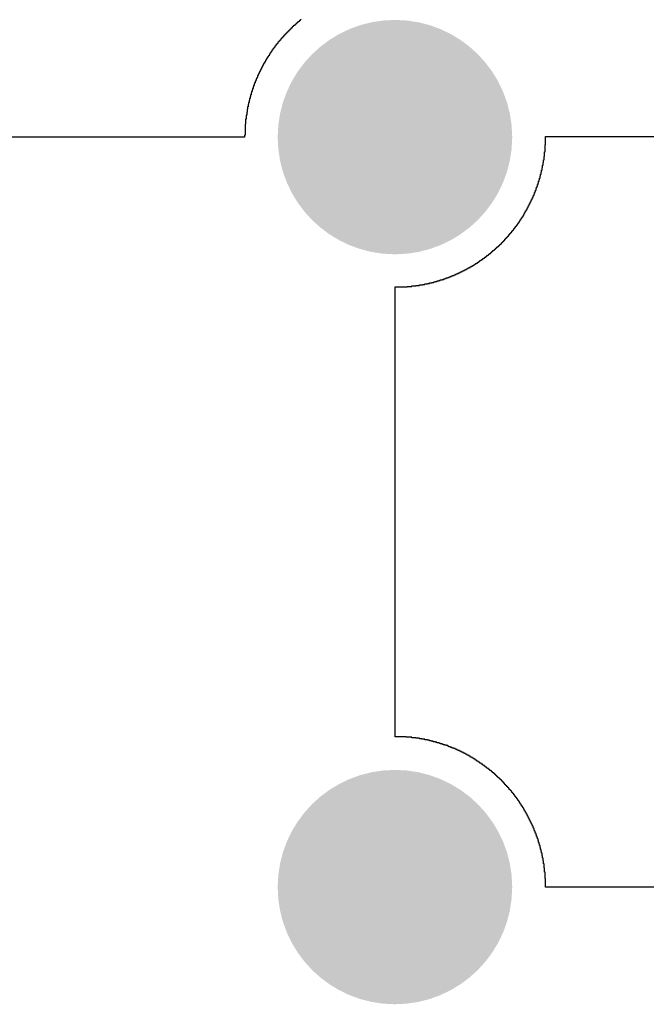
# Model space of a CAD drawing. Header units: inches. Extents: x 3 to 137, y 3 to 137.
# Tile 2 of 22: x 30 to 43, y 3 to 25. Entities that reach past the tile are written whole.
import ezdxf

# ---------------------------------------------------------------- set-up
doc = ezdxf.new("R2010")
doc.units = ezdxf.units.IN
doc.layers.add('Bottom Solder', color=6, linetype='Continuous')
doc.layers.add('Pad Holes', color=156, linetype='Continuous')

msp = doc.modelspace()

# ---------------------------------------------------------------- hatches: boundary and pattern name
at = {"layer": 'Bottom Solder'}
h = msp.add_hatch(color=6, dxfattribs=at)
edge = h.paths.add_edge_path()
edge.add_arc((38, 22), 2.5, 0, 360)
h = msp.add_hatch(color=6, dxfattribs=at)
edge = h.paths.add_edge_path()
edge.add_arc((38, 6), 2.5, 0, 360)
at = {"layer": 'Pad Holes'}
h = msp.add_hatch(color=7, dxfattribs=at)
edge = h.paths.add_edge_path()
edge.add_arc((38, 22), 1.75, 0, 360)
h = msp.add_hatch(color=7, dxfattribs=at)
edge = h.paths.add_edge_path()
edge.add_arc((38, 6), 1.75, 0, 360)

# ---------------------------------------------------------------- linework, layer by layer
at = {"layer": 'Bottom Solder'}
for p, q in [((35.844, 24.372), (35.833, 24.372)), ((35.833, 24.372), (35.833, 24.362)), ((35.865, 24.383), (35.844, 24.383)), ((35.844, 24.383), (35.844, 24.372)), ((35.876, 24.393), (35.865, 24.393)), ((35.865, 24.393), (35.865, 24.383)), ((35.886, 24.404), (35.876, 24.404)), ((35.876, 24.404), (35.876, 24.393)), ((35.897, 24.415), (35.886, 24.415)), ((35.886, 24.415), (35.886, 24.404)), ((35.907, 24.425), (35.897, 24.425)), ((35.897, 24.425), (35.897, 24.415)), ((35.918, 24.436), (35.907, 24.436)), ((35.907, 24.436), (35.907, 24.425)), ((35.929, 24.446), (35.918, 24.446)), ((35.918, 24.446), (35.918, 24.436)), ((35.95, 24.457), (35.929, 24.457)), ((35.929, 24.457), (35.929, 24.446)), ((35.96, 24.467), (35.95, 24.467)), ((35.95, 24.467), (35.95, 24.457)), ((35.971, 24.478), (35.96, 24.478)), ((35.96, 24.478), (35.96, 24.467)), ((35.982, 24.489), (35.971, 24.489)), ((35.971, 24.489), (35.971, 24.478)), ((35.992, 24.499), (35.982, 24.499)), ((35.982, 24.499), (35.982, 24.489)), ((35.992, 24.51), (35.992, 24.499)), ((35.632, 24.161), (35.622, 24.161)), ((35.622, 24.161), (35.622, 24.139)), ((35.643, 24.171), (35.632, 24.171)), ((35.632, 24.171), (35.632, 24.161)), ((35.653, 24.182), (35.643, 24.182)), ((35.643, 24.182), (35.643, 24.171)), ((35.664, 24.192), (35.653, 24.192)), ((35.653, 24.192), (35.653, 24.182)), ((35.675, 24.203), (35.664, 24.203)), ((35.664, 24.203), (35.664, 24.192)), ((35.685, 24.213), (35.675, 24.213)), ((35.675, 24.213), (35.675, 24.203)), ((35.696, 24.224), (35.685, 24.224)), ((35.685, 24.224), (35.685, 24.213)), ((35.706, 24.235), (35.696, 24.235)), ((35.696, 24.235), (35.696, 24.224)), ((35.717, 24.245), (35.706, 24.245)), ((35.706, 24.245), (35.706, 24.235)), ((35.728, 24.256), (35.717, 24.256)), ((35.717, 24.256), (35.717, 24.245)), ((35.738, 24.266), (35.728, 24.266)), ((35.728, 24.266), (35.728, 24.256)), ((35.749, 24.277), (35.738, 24.277)), ((35.738, 24.277), (35.738, 24.266)), ((35.759, 24.288), (35.749, 24.288)), ((35.749, 24.288), (35.749, 24.277)), ((35.77, 24.298), (35.759, 24.298)), ((35.759, 24.298), (35.759, 24.288)), ((35.78, 24.309), (35.77, 24.309)), ((35.77, 24.309), (35.77, 24.298)), ((35.791, 24.319), (35.78, 24.319)), ((35.78, 24.319), (35.78, 24.309)), ((35.802, 24.33), (35.791, 24.33)), ((35.791, 24.33), (35.791, 24.319)), ((35.812, 24.34), (35.802, 24.34)), ((35.802, 24.34), (35.802, 24.33)), ((35.823, 24.351), (35.812, 24.351)), ((35.812, 24.351), (35.812, 24.34)), ((35.833, 24.362), (35.823, 24.362)), ((35.823, 24.362), (35.823, 24.351)), ((35.463, 23.949), (35.452, 23.949)), ((35.452, 23.949), (35.452, 23.938)), ((35.474, 23.97), (35.463, 23.97)), ((35.463, 23.97), (35.463, 23.949)), ((35.484, 23.981), (35.474, 23.981)), ((35.474, 23.981), (35.474, 23.97)), ((35.495, 23.991), (35.484, 23.991)), ((35.484, 23.991), (35.484, 23.981)), ((35.505, 24.002), (35.495, 24.002)), ((35.495, 24.002), (35.495, 23.991)), ((35.516, 24.023), (35.505, 24.023)), ((35.505, 24.023), (35.505, 24.002)), ((35.526, 24.034), (35.516, 24.034)), ((35.516, 24.034), (35.516, 24.023)), ((35.537, 24.044), (35.526, 24.044)), ((35.526, 24.044), (35.526, 24.034)), ((35.548, 24.055), (35.537, 24.055)), ((35.537, 24.055), (35.537, 24.044)), ((35.558, 24.065), (35.548, 24.065)), ((35.548, 24.065), (35.548, 24.055)), ((35.569, 24.086), (35.558, 24.086)), ((35.558, 24.086), (35.558, 24.065)), ((35.579, 24.097), (35.569, 24.097)), ((35.569, 24.097), (35.569, 24.086)), ((35.59, 24.108), (35.579, 24.108)), ((35.579, 24.108), (35.579, 24.097)), ((35.601, 24.118), (35.59, 24.118)), ((35.59, 24.118), (35.59, 24.108)), ((35.611, 24.129), (35.601, 24.129)), ((35.601, 24.129), (35.601, 24.118)), ((35.622, 24.139), (35.611, 24.139)), ((35.611, 24.139), (35.611, 24.129)), ((35.315, 23.737), (35.304, 23.737)), ((35.304, 23.737), (35.304, 23.727)), ((35.325, 23.758), (35.315, 23.758)), ((35.315, 23.758), (35.315, 23.737)), ((35.336, 23.769), (35.325, 23.769)), ((35.325, 23.769), (35.325, 23.758)), ((35.347, 23.79), (35.336, 23.79)), ((35.336, 23.79), (35.336, 23.769)), ((35.357, 23.801), (35.347, 23.801)), ((35.347, 23.801), (35.347, 23.79)), ((35.368, 23.822), (35.357, 23.822)), ((35.357, 23.822), (35.357, 23.801)), ((35.378, 23.832), (35.368, 23.832)), ((35.368, 23.832), (35.368, 23.822)), ((35.389, 23.854), (35.378, 23.854)), ((35.378, 23.854), (35.378, 23.832)), ((35.4, 23.864), (35.389, 23.864)), ((35.389, 23.864), (35.389, 23.854)), ((35.41, 23.885), (35.4, 23.885)), ((35.4, 23.885), (35.4, 23.864)), ((35.421, 23.896), (35.41, 23.896)), ((35.41, 23.896), (35.41, 23.885)), ((35.431, 23.907), (35.421, 23.907)), ((35.421, 23.907), (35.421, 23.896)), ((35.442, 23.928), (35.431, 23.928)), ((35.431, 23.928), (35.431, 23.907)), ((35.452, 23.938), (35.442, 23.938)), ((35.442, 23.938), (35.442, 23.928)), ((35.198, 23.547), (35.188, 23.547)), ((35.188, 23.547), (35.188, 23.526)), ((35.209, 23.568), (35.198, 23.568)), ((35.198, 23.568), (35.198, 23.547)), ((35.22, 23.579), (35.209, 23.579)), ((35.209, 23.579), (35.209, 23.568)), ((35.23, 23.6), (35.22, 23.6)), ((35.22, 23.6), (35.22, 23.579)), ((35.241, 23.621), (35.23, 23.621)), ((35.23, 23.621), (35.23, 23.6)), ((35.251, 23.642), (35.241, 23.642)), ((35.241, 23.642), (35.241, 23.621)), ((35.262, 23.653), (35.251, 23.653)), ((35.251, 23.653), (35.251, 23.642)), ((35.273, 23.674), (35.262, 23.674)), ((35.262, 23.674), (35.262, 23.653)), ((35.283, 23.695), (35.273, 23.695)), ((35.273, 23.695), (35.273, 23.674)), ((35.294, 23.705), (35.283, 23.705)), ((35.283, 23.705), (35.283, 23.695)), ((35.304, 23.727), (35.294, 23.727)), ((35.294, 23.727), (35.294, 23.705)), ((35.093, 23.335), (35.082, 23.335)), ((35.082, 23.335), (35.082, 23.314)), ((35.103, 23.356), (35.093, 23.356)), ((35.093, 23.356), (35.093, 23.335)), ((35.114, 23.377), (35.103, 23.377)), ((35.103, 23.377), (35.103, 23.356)), ((35.124, 23.399), (35.114, 23.399)), ((35.114, 23.399), (35.114, 23.377)), ((35.135, 23.42), (35.124, 23.42)), ((35.124, 23.42), (35.124, 23.399)), ((35.146, 23.441), (35.135, 23.441)), ((35.135, 23.441), (35.135, 23.42)), ((35.156, 23.462), (35.146, 23.462)), ((35.146, 23.462), (35.146, 23.441)), ((35.167, 23.483), (35.156, 23.483)), ((35.156, 23.483), (35.156, 23.462)), ((35.177, 23.504), (35.167, 23.504)), ((35.167, 23.504), (35.167, 23.483)), ((35.188, 23.526), (35.177, 23.526)), ((35.177, 23.526), (35.177, 23.504)), ((35.008, 23.134), (34.997, 23.134)), ((34.997, 23.134), (34.997, 23.102)), ((35.019, 23.155), (35.008, 23.155)), ((35.008, 23.155), (35.008, 23.134)), ((35.029, 23.187), (35.019, 23.187)), ((35.019, 23.187), (35.019, 23.155)), ((35.04, 23.208), (35.029, 23.208)), ((35.029, 23.208), (35.029, 23.187)), ((35.05, 23.24), (35.04, 23.24)), ((35.04, 23.24), (35.04, 23.208)), ((35.061, 23.261), (35.05, 23.261)), ((35.05, 23.261), (35.05, 23.24)), ((35.071, 23.282), (35.061, 23.282)), ((35.061, 23.282), (35.061, 23.261)), ((35.082, 23.314), (35.071, 23.314)), ((35.071, 23.314), (35.071, 23.282)), ((34.934, 22.901), (34.923, 22.901)), ((34.923, 22.901), (34.923, 22.869)), ((34.944, 22.944), (34.934, 22.944)), ((34.934, 22.944), (34.934, 22.901)), ((34.955, 22.975), (34.944, 22.975)), ((34.944, 22.975), (34.944, 22.944)), ((34.966, 23.007), (34.955, 23.007)), ((34.955, 23.007), (34.955, 22.975)), ((34.976, 23.039), (34.966, 23.039)), ((34.966, 23.039), (34.966, 23.007)), ((34.987, 23.071), (34.976, 23.071)), ((34.976, 23.071), (34.976, 23.039)), ((34.997, 23.102), (34.987, 23.102)), ((34.987, 23.102), (34.987, 23.071)), ((34.881, 22.7), (34.87, 22.7)), ((34.87, 22.7), (34.87, 22.647)), ((34.892, 22.742), (34.881, 22.742)), ((34.881, 22.742), (34.881, 22.7)), ((34.902, 22.785), (34.892, 22.785)), ((34.892, 22.785), (34.892, 22.742)), ((34.913, 22.827), (34.902, 22.827)), ((34.902, 22.827), (34.902, 22.785)), ((34.923, 22.869), (34.913, 22.869)), ((34.913, 22.869), (34.913, 22.827)), ((34.849, 22.531), (34.839, 22.531)), ((34.839, 22.531), (34.839, 22.467)), ((34.86, 22.594), (34.849, 22.594)), ((34.849, 22.594), (34.849, 22.531)), ((34.87, 22.647), (34.86, 22.647)), ((34.86, 22.647), (34.86, 22.594)), ((34.817, 22.277), (34.807, 22.277)), ((34.807, 22.277), (34.807, 22.044)), ((34.828, 22.383), (34.817, 22.383)), ((34.817, 22.383), (34.817, 22.277)), ((34.839, 22.467), (34.828, 22.467)), ((34.828, 22.467), (34.828, 22.383)), ((34.796, 22.002), (25.208, 22.002)), ((34.807, 22.044), (34.796, 22.044)), ((34.796, 22.044), (34.796, 22.002)), ((41.209, 21.832), (41.209, 22.012)), ((41.209, 22.012), (43.083, 22.012)), ((43.083, 22.012), (43.093, 22.012)), ((43.093, 22.012), (50.797, 22.012)), ((41.188, 21.589), (41.188, 21.684)), ((41.188, 21.684), (41.199, 21.684)), ((41.199, 21.684), (41.199, 21.832)), ((41.199, 21.832), (41.209, 21.832)), ((41.157, 21.398), (41.157, 21.451)), ((41.157, 21.451), (41.167, 21.451)), ((41.167, 21.451), (41.167, 21.515)), ((41.167, 21.515), (41.178, 21.515)), ((41.178, 21.515), (41.178, 21.589)), ((41.178, 21.589), (41.188, 21.589)), ((41.114, 21.208), (41.114, 21.25)), ((41.114, 21.25), (41.125, 21.25)), ((41.125, 21.25), (41.125, 21.293)), ((41.125, 21.293), (41.135, 21.293)), ((41.135, 21.293), (41.135, 21.346)), ((41.135, 21.346), (41.146, 21.346)), ((41.146, 21.346), (41.146, 21.398)), ((41.146, 21.398), (41.157, 21.398)), ((41.051, 20.986), (41.051, 21.017)), ((41.051, 21.017), (41.061, 21.017)), ((41.061, 21.017), (41.061, 21.06)), ((41.061, 21.06), (41.072, 21.06)), ((41.072, 21.06), (41.072, 21.092)), ((41.072, 21.092), (41.082, 21.092)), ((41.082, 21.092), (41.082, 21.123)), ((41.082, 21.123), (41.093, 21.123)), ((41.093, 21.123), (41.093, 21.166)), ((41.093, 21.166), (41.104, 21.166)), ((41.104, 21.166), (41.104, 21.208)), ((41.104, 21.208), (41.114, 21.208)), ((40.977, 20.785), (40.977, 20.816)), ((40.977, 20.816), (40.987, 20.816)), ((40.987, 20.816), (40.987, 20.838)), ((40.987, 20.838), (40.998, 20.838)), ((40.998, 20.838), (40.998, 20.869)), ((40.998, 20.869), (41.008, 20.869)), ((41.008, 20.869), (41.008, 20.901)), ((41.008, 20.901), (41.019, 20.901)), ((41.019, 20.901), (41.019, 20.933)), ((41.019, 20.933), (41.03, 20.933)), ((41.03, 20.933), (41.03, 20.954)), ((41.03, 20.954), (41.04, 20.954)), ((41.04, 20.954), (41.04, 20.986)), ((41.04, 20.986), (41.051, 20.986)), ((40.881, 20.584), (40.881, 20.605)), ((40.881, 20.605), (40.892, 20.605)), ((40.892, 20.605), (40.892, 20.626)), ((40.892, 20.626), (40.903, 20.626)), ((40.903, 20.626), (40.903, 20.647)), ((40.903, 20.647), (40.913, 20.647)), ((40.913, 20.647), (40.913, 20.668)), ((40.913, 20.668), (40.924, 20.668)), ((40.924, 20.668), (40.924, 20.689)), ((40.924, 20.689), (40.934, 20.689)), ((40.934, 20.689), (40.934, 20.711)), ((40.934, 20.711), (40.945, 20.711)), ((40.945, 20.711), (40.945, 20.742)), ((40.945, 20.742), (40.955, 20.742)), ((40.955, 20.742), (40.955, 20.763)), ((40.955, 20.763), (40.966, 20.763)), ((40.966, 20.763), (40.966, 20.785)), ((40.966, 20.785), (40.977, 20.785)), ((40.765, 20.361), (40.765, 20.382)), ((40.765, 20.382), (40.776, 20.382)), ((40.776, 20.382), (40.776, 20.404)), ((40.776, 20.404), (40.786, 20.404)), ((40.786, 20.404), (40.786, 20.425)), ((40.786, 20.425), (40.797, 20.425)), ((40.797, 20.425), (40.797, 20.435)), ((40.797, 20.435), (40.807, 20.435)), ((40.807, 20.435), (40.807, 20.457)), ((40.807, 20.457), (40.818, 20.457)), ((40.818, 20.457), (40.818, 20.478)), ((40.818, 20.478), (40.828, 20.478)), ((40.828, 20.478), (40.828, 20.499)), ((40.828, 20.499), (40.839, 20.499)), ((40.839, 20.499), (40.839, 20.52)), ((40.839, 20.52), (40.85, 20.52)), ((40.85, 20.52), (40.85, 20.541)), ((40.85, 20.541), (40.86, 20.541)), ((40.86, 20.541), (40.86, 20.562)), ((40.86, 20.562), (40.871, 20.562)), ((40.871, 20.562), (40.871, 20.584)), ((40.871, 20.584), (40.881, 20.584)), ((40.627, 20.15), (40.627, 20.171)), ((40.627, 20.171), (40.638, 20.171)), ((40.638, 20.171), (40.638, 20.181)), ((40.638, 20.181), (40.649, 20.181)), ((40.649, 20.181), (40.649, 20.203)), ((40.649, 20.203), (40.659, 20.203)), ((40.659, 20.203), (40.659, 20.213)), ((40.659, 20.213), (40.67, 20.213)), ((40.67, 20.213), (40.67, 20.234)), ((40.67, 20.234), (40.68, 20.234)), ((40.68, 20.234), (40.68, 20.245)), ((40.68, 20.245), (40.691, 20.245)), ((40.691, 20.245), (40.691, 20.266)), ((40.691, 20.266), (40.701, 20.266)), ((40.701, 20.266), (40.701, 20.277)), ((40.701, 20.277), (40.712, 20.277)), ((40.712, 20.277), (40.712, 20.298)), ((40.712, 20.298), (40.723, 20.298)), ((40.723, 20.298), (40.723, 20.308)), ((40.723, 20.308), (40.733, 20.308)), ((40.733, 20.308), (40.733, 20.33)), ((40.733, 20.33), (40.744, 20.33)), ((40.744, 20.33), (40.744, 20.351)), ((40.744, 20.351), (40.754, 20.351)), ((40.754, 20.351), (40.754, 20.361)), ((40.754, 20.361), (40.765, 20.361)), ((40.469, 19.949), (40.469, 19.959)), ((40.469, 19.959), (40.479, 19.959)), ((40.479, 19.959), (40.479, 19.97)), ((40.479, 19.97), (40.49, 19.97)), ((40.49, 19.97), (40.49, 19.991)), ((40.49, 19.991), (40.5, 19.991)), ((40.5, 19.991), (40.5, 20.002)), ((40.5, 20.002), (40.511, 20.002)), ((40.511, 20.002), (40.511, 20.012)), ((40.511, 20.012), (40.522, 20.012)), ((40.522, 20.012), (40.522, 20.023)), ((40.522, 20.023), (40.532, 20.023)), ((40.532, 20.023), (40.532, 20.044)), ((40.532, 20.044), (40.543, 20.044)), ((40.543, 20.044), (40.543, 20.054)), ((40.543, 20.054), (40.553, 20.054)), ((40.553, 20.054), (40.553, 20.065)), ((40.553, 20.065), (40.564, 20.065)), ((40.564, 20.065), (40.564, 20.086)), ((40.564, 20.086), (40.575, 20.086)), ((40.575, 20.086), (40.575, 20.097)), ((40.575, 20.097), (40.585, 20.097)), ((40.585, 20.097), (40.585, 20.107)), ((40.585, 20.107), (40.596, 20.107)), ((40.596, 20.107), (40.596, 20.129)), ((40.596, 20.129), (40.606, 20.129)), ((40.606, 20.129), (40.606, 20.139)), ((40.606, 20.139), (40.617, 20.139)), ((40.617, 20.139), (40.617, 20.15)), ((40.617, 20.15), (40.627, 20.15)), ((40.278, 19.737), (40.278, 19.748)), ((40.278, 19.748), (40.289, 19.748)), ((40.289, 19.748), (40.289, 19.758)), ((40.289, 19.758), (40.299, 19.758)), ((40.299, 19.758), (40.299, 19.769)), ((40.299, 19.769), (40.31, 19.769)), ((40.31, 19.769), (40.31, 19.779)), ((40.31, 19.779), (40.321, 19.779)), ((40.321, 19.779), (40.321, 19.79)), ((40.321, 19.79), (40.331, 19.79)), ((40.331, 19.79), (40.331, 19.8)), ((40.331, 19.8), (40.342, 19.8)), ((40.342, 19.8), (40.342, 19.822)), ((40.342, 19.822), (40.352, 19.822)), ((40.352, 19.822), (40.352, 19.832)), ((40.352, 19.832), (40.363, 19.832)), ((40.363, 19.832), (40.363, 19.843)), ((40.363, 19.843), (40.373, 19.843)), ((40.373, 19.843), (40.373, 19.853)), ((40.373, 19.853), (40.384, 19.853)), ((40.384, 19.853), (40.384, 19.864)), ((40.384, 19.864), (40.395, 19.864)), ((40.395, 19.864), (40.395, 19.875)), ((40.395, 19.875), (40.405, 19.875)), ((40.405, 19.875), (40.405, 19.885)), ((40.405, 19.885), (40.416, 19.885)), ((40.416, 19.885), (40.416, 19.896)), ((40.416, 19.896), (40.426, 19.896)), ((40.426, 19.896), (40.426, 19.906)), ((40.426, 19.906), (40.437, 19.906)), ((40.437, 19.906), (40.437, 19.927)), ((40.437, 19.927), (40.448, 19.927)), ((40.448, 19.927), (40.448, 19.938)), ((40.448, 19.938), (40.458, 19.938)), ((40.458, 19.938), (40.458, 19.949)), ((40.458, 19.949), (40.469, 19.949)), ((40.045, 19.525), (40.045, 19.536)), ((40.045, 19.536), (40.056, 19.536)), ((40.056, 19.536), (40.056, 19.546)), ((40.056, 19.546), (40.067, 19.546)), ((40.067, 19.546), (40.067, 19.557)), ((40.067, 19.557), (40.077, 19.557)), ((40.077, 19.557), (40.077, 19.568)), ((40.077, 19.568), (40.088, 19.568)), ((40.088, 19.568), (40.088, 19.578)), ((40.088, 19.578), (40.109, 19.578)), ((40.109, 19.578), (40.109, 19.589)), ((40.109, 19.589), (40.119, 19.589)), ((40.119, 19.589), (40.119, 19.599)), ((40.119, 19.599), (40.13, 19.599)), ((40.13, 19.599), (40.13, 19.61)), ((40.13, 19.61), (40.141, 19.61)), ((40.141, 19.61), (40.141, 19.621)), ((40.141, 19.621), (40.151, 19.621)), ((40.151, 19.621), (40.151, 19.631)), ((40.151, 19.631), (40.162, 19.631)), ((40.162, 19.631), (40.162, 19.642)), ((40.162, 19.642), (40.172, 19.642)), ((40.172, 19.642), (40.172, 19.652)), ((40.172, 19.652), (40.183, 19.652)), ((40.183, 19.652), (40.183, 19.663)), ((40.183, 19.663), (40.204, 19.663)), ((40.204, 19.663), (40.204, 19.673)), ((40.204, 19.673), (40.215, 19.673)), ((40.215, 19.673), (40.215, 19.684)), ((40.215, 19.684), (40.225, 19.684)), ((40.225, 19.684), (40.225, 19.695)), ((40.225, 19.695), (40.236, 19.695)), ((40.236, 19.695), (40.236, 19.705)), ((40.236, 19.705), (40.246, 19.705)), ((40.246, 19.705), (40.246, 19.716)), ((40.246, 19.716), (40.257, 19.716)), ((40.257, 19.716), (40.257, 19.726)), ((40.257, 19.726), (40.268, 19.726)), ((40.268, 19.726), (40.268, 19.737)), ((40.268, 19.737), (40.278, 19.737)), ((39.77, 19.324), (39.77, 19.335)), ((39.77, 19.335), (39.791, 19.335)), ((39.791, 19.335), (39.791, 19.345)), ((39.791, 19.345), (39.802, 19.345)), ((39.802, 19.345), (39.802, 19.356)), ((39.802, 19.356), (39.813, 19.356)), ((39.813, 19.356), (39.813, 19.367)), ((39.813, 19.367), (39.834, 19.367)), ((39.834, 19.367), (39.834, 19.377)), ((39.834, 19.377), (39.844, 19.377)), ((39.844, 19.377), (39.844, 19.388)), ((39.844, 19.388), (39.865, 19.388)), ((39.865, 19.388), (39.865, 19.398)), ((39.865, 19.398), (39.876, 19.398)), ((39.876, 19.398), (39.876, 19.409)), ((39.876, 19.409), (39.897, 19.409)), ((39.897, 19.409), (39.897, 19.419)), ((39.897, 19.419), (39.908, 19.419)), ((39.908, 19.419), (39.908, 19.43)), ((39.908, 19.43), (39.918, 19.43)), ((39.918, 19.43), (39.918, 19.441)), ((39.918, 19.441), (39.94, 19.441)), ((39.94, 19.441), (39.94, 19.451)), ((39.94, 19.451), (39.95, 19.451)), ((39.95, 19.451), (39.95, 19.462)), ((39.95, 19.462), (39.961, 19.462)), ((39.961, 19.462), (39.961, 19.472)), ((39.961, 19.472), (39.982, 19.472)), ((39.982, 19.472), (39.982, 19.483)), ((39.982, 19.483), (39.992, 19.483)), ((39.992, 19.483), (39.992, 19.494)), ((39.992, 19.494), (40.003, 19.494)), ((40.003, 19.494), (40.003, 19.504)), ((40.003, 19.504), (40.014, 19.504)), ((40.014, 19.504), (40.014, 19.515)), ((40.014, 19.515), (40.035, 19.515)), ((40.035, 19.515), (40.035, 19.525)), ((40.035, 19.525), (40.045, 19.525)), ((39.4, 19.113), (39.4, 19.123)), ((39.4, 19.123), (39.421, 19.123)), ((39.421, 19.123), (39.421, 19.134)), ((39.421, 19.134), (39.442, 19.134)), ((39.442, 19.134), (39.442, 19.144)), ((39.442, 19.144), (39.463, 19.144)), ((39.463, 19.144), (39.463, 19.155)), ((39.463, 19.155), (39.484, 19.155)), ((39.484, 19.155), (39.484, 19.165)), ((39.484, 19.165), (39.506, 19.165)), ((39.506, 19.165), (39.506, 19.176)), ((39.506, 19.176), (39.527, 19.176)), ((39.527, 19.176), (39.527, 19.187)), ((39.527, 19.187), (39.537, 19.187)), ((39.537, 19.187), (39.537, 19.197)), ((39.537, 19.197), (39.559, 19.197)), ((39.559, 19.197), (39.559, 19.208)), ((39.559, 19.208), (39.58, 19.208)), ((39.58, 19.208), (39.58, 19.218)), ((39.58, 19.218), (39.601, 19.218)), ((39.601, 19.218), (39.601, 19.229)), ((39.601, 19.229), (39.622, 19.229)), ((39.622, 19.229), (39.622, 19.24)), ((39.622, 19.24), (39.633, 19.24)), ((39.633, 19.24), (39.633, 19.25)), ((39.633, 19.25), (39.654, 19.25)), ((39.654, 19.25), (39.654, 19.261)), ((39.654, 19.261), (39.675, 19.261)), ((39.675, 19.261), (39.675, 19.271)), ((39.675, 19.271), (39.686, 19.271)), ((39.686, 19.271), (39.686, 19.282)), ((39.686, 19.282), (39.707, 19.282)), ((39.707, 19.282), (39.707, 19.292)), ((39.707, 19.292), (39.717, 19.292)), ((39.717, 19.292), (39.717, 19.303)), ((39.717, 19.303), (39.738, 19.303)), ((39.738, 19.303), (39.738, 19.314)), ((39.738, 19.314), (39.76, 19.314)), ((39.76, 19.314), (39.76, 19.324)), ((39.76, 19.324), (39.77, 19.324)), ((38.828, 18.901), (38.828, 18.911)), ((38.828, 18.911), (38.86, 18.911)), ((38.86, 18.911), (38.86, 18.922)), ((38.86, 18.922), (38.902, 18.922)), ((38.902, 18.922), (38.902, 18.933)), ((38.902, 18.933), (38.934, 18.933)), ((38.934, 18.933), (38.934, 18.943)), ((38.934, 18.943), (38.966, 18.943)), ((38.966, 18.943), (38.966, 18.954)), ((38.966, 18.954), (39.008, 18.954)), ((39.008, 18.954), (39.008, 18.964)), ((39.008, 18.964), (39.04, 18.964)), ((39.04, 18.964), (39.04, 18.975)), ((39.04, 18.975), (39.061, 18.975)), ((39.061, 18.975), (39.061, 18.986)), ((39.061, 18.986), (39.093, 18.986)), ((39.093, 18.986), (39.093, 18.996)), ((39.093, 18.996), (39.125, 18.996)), ((39.125, 18.996), (39.125, 19.007)), ((39.125, 19.007), (39.156, 19.007)), ((39.156, 19.007), (39.156, 19.017)), ((39.156, 19.017), (39.178, 19.017)), ((39.178, 19.017), (39.178, 19.028)), ((39.178, 19.028), (39.209, 19.028)), ((39.209, 19.028), (39.209, 19.038)), ((39.209, 19.038), (39.23, 19.038)), ((39.23, 19.038), (39.23, 19.049)), ((39.23, 19.049), (39.262, 19.049)), ((39.262, 19.049), (39.262, 19.06)), ((39.262, 19.06), (39.283, 19.06)), ((39.283, 19.06), (39.283, 19.07)), ((39.283, 19.07), (39.305, 19.07)), ((39.305, 19.07), (39.305, 19.081)), ((39.305, 19.081), (39.326, 19.081)), ((39.326, 19.081), (39.326, 19.091)), ((39.326, 19.091), (39.357, 19.091)), ((39.357, 19.091), (39.357, 19.102)), ((39.357, 19.102), (39.379, 19.102)), ((39.379, 19.102), (39.379, 19.113)), ((39.379, 19.113), (39.4, 19.113)), ((38.003, 9.207), (38.003, 18.806)), ((38.003, 18.806), (38.257, 18.806)), ((38.257, 18.806), (38.257, 18.816)), ((38.257, 18.816), (38.363, 18.816)), ((38.363, 18.816), (38.363, 18.827)), ((38.363, 18.827), (38.447, 18.827)), ((38.447, 18.827), (38.447, 18.837)), ((38.447, 18.837), (38.521, 18.837)), ((38.521, 18.837), (38.521, 18.848)), ((38.521, 18.848), (38.585, 18.848)), ((38.585, 18.848), (38.585, 18.859)), ((38.585, 18.859), (38.638, 18.859)), ((38.638, 18.859), (38.638, 18.869)), ((38.638, 18.869), (38.691, 18.869)), ((38.691, 18.869), (38.691, 18.88)), ((38.691, 18.88), (38.733, 18.88)), ((38.733, 18.88), (38.733, 18.89)), ((38.733, 18.89), (38.786, 18.89)), ((38.786, 18.89), (38.786, 18.901)), ((38.786, 18.901), (38.828, 18.901)), ((38.236, 9.207), (38.003, 9.207)), ((38.236, 9.196), (38.236, 9.207)), ((38.363, 9.196), (38.236, 9.196)), ((38.363, 9.186), (38.363, 9.196)), ((38.447, 9.186), (38.363, 9.186)), ((38.447, 9.175), (38.447, 9.186)), ((38.521, 9.175), (38.447, 9.175)), ((38.521, 9.165), (38.521, 9.175)), ((38.574, 9.165), (38.521, 9.165)), ((38.574, 9.154), (38.574, 9.165)), ((38.638, 9.154), (38.574, 9.154)), ((38.638, 9.144), (38.638, 9.154)), ((38.691, 9.144), (38.638, 9.144)), ((38.691, 9.133), (38.691, 9.144)), ((38.733, 9.133), (38.691, 9.133)), ((38.733, 9.122), (38.733, 9.133)), ((38.775, 9.122), (38.733, 9.122)), ((38.775, 9.112), (38.775, 9.122)), ((38.818, 9.112), (38.775, 9.112)), ((38.818, 9.101), (38.818, 9.112)), ((38.86, 9.101), (38.818, 9.101)), ((38.86, 9.091), (38.86, 9.101)), ((38.892, 9.091), (38.86, 9.091)), ((38.892, 9.08), (38.892, 9.091)), ((38.934, 9.08), (38.892, 9.08)), ((38.934, 9.069), (38.934, 9.08)), ((38.966, 9.069), (38.934, 9.069)), ((38.966, 9.059), (38.966, 9.069)), ((38.998, 9.059), (38.966, 9.059)), ((38.998, 9.048), (38.998, 9.059)), ((39.029, 9.048), (38.998, 9.048)), ((39.029, 9.038), (39.029, 9.048)), ((39.061, 9.038), (39.029, 9.038)), ((39.061, 9.027), (39.061, 9.038)), ((39.093, 9.027), (39.061, 9.027)), ((39.093, 9.017), (39.093, 9.027)), ((39.125, 9.017), (39.093, 9.017)), ((39.125, 9.006), (39.125, 9.017)), ((39.146, 9.006), (39.125, 9.006)), ((39.146, 8.995), (39.146, 9.006)), ((39.178, 8.995), (39.146, 8.995)), ((39.178, 8.985), (39.178, 8.995)), ((39.209, 8.985), (39.178, 8.985)), ((39.209, 8.974), (39.209, 8.985)), ((39.23, 8.974), (39.209, 8.974)), ((39.23, 8.964), (39.23, 8.974)), ((39.252, 8.964), (39.23, 8.964)), ((39.252, 8.953), (39.252, 8.964)), ((39.283, 8.953), (39.252, 8.953)), ((39.283, 8.942), (39.283, 8.953)), ((39.305, 8.942), (39.283, 8.942)), ((39.305, 8.932), (39.305, 8.942)), ((39.326, 8.932), (39.305, 8.932)), ((39.326, 8.921), (39.326, 8.932)), ((39.347, 8.921), (39.326, 8.921)), ((39.347, 8.911), (39.347, 8.921)), ((39.379, 8.911), (39.347, 8.911)), ((39.379, 8.9), (39.379, 8.911)), ((39.4, 8.9), (39.379, 8.9)), ((39.4, 8.89), (39.4, 8.9)), ((39.421, 8.89), (39.4, 8.89)), ((39.421, 8.879), (39.421, 8.89)), ((39.442, 8.879), (39.421, 8.879)), ((39.442, 8.868), (39.442, 8.879)), ((39.463, 8.868), (39.442, 8.868)), ((39.463, 8.858), (39.463, 8.868)), ((39.484, 8.858), (39.463, 8.858)), ((39.484, 8.847), (39.484, 8.858)), ((39.506, 8.847), (39.484, 8.847)), ((39.506, 8.837), (39.506, 8.847)), ((39.516, 8.837), (39.506, 8.837)), ((39.516, 8.826), (39.516, 8.837)), ((39.537, 8.826), (39.516, 8.826)), ((39.537, 8.815), (39.537, 8.826)), ((39.559, 8.815), (39.537, 8.815)), ((39.559, 8.805), (39.559, 8.815)), ((39.58, 8.805), (39.559, 8.805)), ((39.58, 8.794), (39.58, 8.805)), ((39.601, 8.794), (39.58, 8.794)), ((39.601, 8.784), (39.601, 8.794)), ((39.611, 8.784), (39.601, 8.784)), ((39.611, 8.773), (39.611, 8.784)), ((39.633, 8.773), (39.611, 8.773)), ((39.633, 8.763), (39.633, 8.773)), ((39.654, 8.763), (39.633, 8.763)), ((39.654, 8.752), (39.654, 8.763)), ((39.664, 8.752), (39.654, 8.752)), ((39.664, 8.741), (39.664, 8.752)), ((39.686, 8.741), (39.664, 8.741)), ((39.686, 8.731), (39.686, 8.741)), ((39.707, 8.731), (39.686, 8.731)), ((39.707, 8.72), (39.707, 8.731)), ((39.717, 8.72), (39.707, 8.72)), ((39.717, 8.71), (39.717, 8.72)), ((39.738, 8.71), (39.717, 8.71)), ((39.738, 8.699), (39.738, 8.71)), ((39.749, 8.699), (39.738, 8.699)), ((39.749, 8.688), (39.749, 8.699)), ((39.77, 8.688), (39.749, 8.688)), ((39.77, 8.678), (39.77, 8.688)), ((39.781, 8.678), (39.77, 8.678)), ((39.781, 8.667), (39.781, 8.678)), ((39.802, 8.667), (39.781, 8.667)), ((39.802, 8.657), (39.802, 8.667)), ((39.813, 8.657), (39.802, 8.657)), ((39.813, 8.646), (39.813, 8.657)), ((39.834, 8.646), (39.813, 8.646)), ((39.834, 8.636), (39.834, 8.646)), ((39.844, 8.636), (39.834, 8.636)), ((39.844, 8.625), (39.844, 8.636)), ((39.865, 8.625), (39.844, 8.625)), ((39.865, 8.614), (39.865, 8.625)), ((39.876, 8.614), (39.865, 8.614)), ((39.876, 8.604), (39.876, 8.614)), ((39.887, 8.604), (39.876, 8.604)), ((39.887, 8.593), (39.887, 8.604)), ((39.908, 8.593), (39.887, 8.593)), ((39.908, 8.583), (39.908, 8.593)), ((39.918, 8.583), (39.908, 8.583)), ((39.918, 8.572), (39.918, 8.583)), ((39.929, 8.572), (39.918, 8.572)), ((39.929, 8.561), (39.929, 8.572)), ((39.95, 8.561), (39.929, 8.561)), ((39.95, 8.551), (39.95, 8.561)), ((39.961, 8.551), (39.95, 8.551)), ((39.961, 8.54), (39.961, 8.551)), ((39.971, 8.54), (39.961, 8.54)), ((39.971, 8.53), (39.971, 8.54)), ((39.992, 8.53), (39.971, 8.53)), ((39.992, 8.519), (39.992, 8.53)), ((40.003, 8.519), (39.992, 8.519)), ((40.003, 8.509), (40.003, 8.519)), ((40.014, 8.509), (40.003, 8.509)), ((40.014, 8.498), (40.014, 8.509)), ((40.024, 8.498), (40.014, 8.498)), ((40.024, 8.487), (40.024, 8.498)), ((40.045, 8.487), (40.024, 8.487)), ((40.045, 8.477), (40.045, 8.487)), ((40.056, 8.477), (40.045, 8.477)), ((40.056, 8.466), (40.056, 8.477)), ((40.067, 8.466), (40.056, 8.466)), ((40.067, 8.456), (40.067, 8.466)), ((40.077, 8.456), (40.067, 8.456)), ((40.077, 8.445), (40.077, 8.456)), ((40.088, 8.445), (40.077, 8.445)), ((40.088, 8.435), (40.088, 8.445)), ((40.109, 8.435), (40.088, 8.435)), ((40.109, 8.424), (40.109, 8.435)), ((40.119, 8.424), (40.109, 8.424)), ((40.119, 8.413), (40.119, 8.424)), ((40.13, 8.413), (40.119, 8.413)), ((40.13, 8.403), (40.13, 8.413)), ((40.141, 8.403), (40.13, 8.403)), ((40.141, 8.392), (40.141, 8.403)), ((40.151, 8.392), (40.141, 8.392)), ((40.151, 8.382), (40.151, 8.392)), ((40.162, 8.382), (40.151, 8.382)), ((40.162, 8.371), (40.162, 8.382)), ((40.172, 8.371), (40.162, 8.371)), ((40.172, 8.36), (40.172, 8.371)), ((40.183, 8.36), (40.172, 8.36)), ((40.183, 8.35), (40.183, 8.36)), ((40.194, 8.35), (40.183, 8.35)), ((40.194, 8.339), (40.194, 8.35)), ((40.204, 8.339), (40.194, 8.339)), ((40.204, 8.329), (40.204, 8.339)), ((40.225, 8.329), (40.204, 8.329)), ((40.225, 8.318), (40.225, 8.329)), ((40.236, 8.318), (40.225, 8.318)), ((40.236, 8.308), (40.236, 8.318)), ((40.246, 8.308), (40.236, 8.308)), ((40.246, 8.297), (40.246, 8.308)), ((40.257, 8.297), (40.246, 8.297)), ((40.257, 8.286), (40.257, 8.297)), ((40.268, 8.286), (40.257, 8.286)), ((40.268, 8.276), (40.268, 8.286)), ((40.278, 8.276), (40.268, 8.276)), ((40.278, 8.265), (40.278, 8.276)), ((40.289, 8.265), (40.278, 8.265)), ((40.289, 8.255), (40.289, 8.265)), ((40.299, 8.255), (40.289, 8.255)), ((40.299, 8.244), (40.299, 8.255)), ((40.31, 8.244), (40.299, 8.244)), ((40.31, 8.233), (40.31, 8.244)), ((40.321, 8.233), (40.31, 8.233)), ((40.321, 8.223), (40.321, 8.233)), ((40.331, 8.223), (40.321, 8.223)), ((40.331, 8.202), (40.331, 8.223)), ((40.342, 8.202), (40.331, 8.202)), ((40.342, 8.191), (40.342, 8.202)), ((40.352, 8.191), (40.342, 8.191)), ((40.352, 8.181), (40.352, 8.191)), ((40.363, 8.181), (40.352, 8.181)), ((40.363, 8.17), (40.363, 8.181)), ((40.373, 8.17), (40.363, 8.17)), ((40.373, 8.159), (40.373, 8.17)), ((40.384, 8.159), (40.373, 8.159)), ((40.384, 8.149), (40.384, 8.159)), ((40.395, 8.149), (40.384, 8.149)), ((40.395, 8.138), (40.395, 8.149)), ((40.405, 8.138), (40.395, 8.138)), ((40.405, 8.128), (40.405, 8.138)), ((40.416, 8.128), (40.405, 8.128)), ((40.416, 8.117), (40.416, 8.128)), ((40.426, 8.117), (40.416, 8.117)), ((40.426, 8.106), (40.426, 8.117)), ((40.437, 8.106), (40.426, 8.106)), ((40.437, 8.085), (40.437, 8.106)), ((40.448, 8.085), (40.437, 8.085)), ((40.448, 8.075), (40.448, 8.085)), ((40.458, 8.075), (40.448, 8.075)), ((40.458, 8.064), (40.458, 8.075)), ((40.469, 8.064), (40.458, 8.064)), ((40.469, 8.054), (40.469, 8.064)), ((40.479, 8.054), (40.469, 8.054)), ((40.479, 8.043), (40.479, 8.054)), ((40.49, 8.043), (40.479, 8.043)), ((40.49, 8.022), (40.49, 8.043)), ((40.5, 8.022), (40.49, 8.022)), ((40.5, 8.011), (40.5, 8.022)), ((40.511, 8.011), (40.5, 8.011)), ((40.511, 8.001), (40.511, 8.011)), ((40.522, 8.001), (40.511, 8.001)), ((40.522, 7.99), (40.522, 8.001)), ((40.532, 7.99), (40.522, 7.99)), ((40.532, 7.969), (40.532, 7.99)), ((40.543, 7.969), (40.532, 7.969)), ((40.543, 7.958), (40.543, 7.969)), ((40.553, 7.958), (40.543, 7.958)), ((40.553, 7.948), (40.553, 7.958)), ((40.564, 7.948), (40.553, 7.948)), ((40.564, 7.927), (40.564, 7.948)), ((40.575, 7.927), (40.564, 7.927)), ((40.575, 7.916), (40.575, 7.927)), ((40.585, 7.916), (40.575, 7.916)), ((40.585, 7.905), (40.585, 7.916)), ((40.596, 7.905), (40.585, 7.905)), ((40.596, 7.884), (40.596, 7.905)), ((40.606, 7.884), (40.596, 7.884)), ((40.606, 7.874), (40.606, 7.884)), ((40.617, 7.874), (40.606, 7.874)), ((40.617, 7.863), (40.617, 7.874)), ((40.627, 7.863), (40.617, 7.863)), ((40.627, 7.842), (40.627, 7.863)), ((40.638, 7.842), (40.627, 7.842)), ((40.638, 7.831), (40.638, 7.842)), ((40.649, 7.831), (40.638, 7.831)), ((40.649, 7.81), (40.649, 7.831)), ((40.659, 7.81), (40.649, 7.81)), ((40.659, 7.8), (40.659, 7.81)), ((40.67, 7.8), (40.659, 7.8)), ((40.67, 7.778), (40.67, 7.8)), ((40.68, 7.778), (40.67, 7.778)), ((40.68, 7.768), (40.68, 7.778)), ((40.691, 7.768), (40.68, 7.768)), ((40.691, 7.747), (40.691, 7.768)), ((40.701, 7.747), (40.691, 7.747)), ((40.701, 7.736), (40.701, 7.747)), ((40.712, 7.736), (40.701, 7.736)), ((40.712, 7.715), (40.712, 7.736)), ((40.723, 7.715), (40.712, 7.715)), ((40.723, 7.694), (40.723, 7.715)), ((40.733, 7.694), (40.723, 7.694)), ((40.733, 7.683), (40.733, 7.694)), ((40.744, 7.683), (40.733, 7.683)), ((40.744, 7.662), (40.744, 7.683)), ((40.754, 7.662), (40.744, 7.662)), ((40.754, 7.651), (40.754, 7.662)), ((40.765, 7.651), (40.754, 7.651)), ((40.765, 7.63), (40.765, 7.651)), ((40.776, 7.63), (40.765, 7.63)), ((40.776, 7.609), (40.776, 7.63)), ((40.786, 7.609), (40.776, 7.609)), ((40.786, 7.588), (40.786, 7.609)), ((40.797, 7.588), (40.786, 7.588)), ((40.797, 7.577), (40.797, 7.588)), ((40.807, 7.577), (40.797, 7.577)), ((40.807, 7.556), (40.807, 7.577)), ((40.818, 7.556), (40.807, 7.556)), ((40.818, 7.535), (40.818, 7.556)), ((40.828, 7.535), (40.818, 7.535)), ((40.828, 7.514), (40.828, 7.535)), ((40.839, 7.514), (40.828, 7.514)), ((40.839, 7.493), (40.839, 7.514)), ((40.85, 7.493), (40.839, 7.493)), ((40.85, 7.471), (40.85, 7.493)), ((40.86, 7.471), (40.85, 7.471)), ((40.86, 7.45), (40.86, 7.471)), ((40.871, 7.45), (40.86, 7.45)), ((40.871, 7.429), (40.871, 7.45)), ((40.881, 7.429), (40.871, 7.429)), ((40.881, 7.408), (40.881, 7.429)), ((40.892, 7.408), (40.881, 7.408)), ((40.892, 7.387), (40.892, 7.408)), ((40.903, 7.387), (40.892, 7.387)), ((40.903, 7.366), (40.903, 7.387)), ((40.913, 7.366), (40.903, 7.366)), ((40.913, 7.344), (40.913, 7.366)), ((40.924, 7.344), (40.913, 7.344)), ((40.924, 7.323), (40.924, 7.344)), ((40.934, 7.323), (40.924, 7.323)), ((40.934, 7.302), (40.934, 7.323)), ((40.945, 7.302), (40.934, 7.302)), ((40.945, 7.27), (40.945, 7.302)), ((40.955, 7.27), (40.945, 7.27)), ((40.955, 7.249), (40.955, 7.27)), ((40.966, 7.249), (40.955, 7.249)), ((40.966, 7.217), (40.966, 7.249)), ((40.977, 7.217), (40.966, 7.217)), ((40.977, 7.196), (40.977, 7.217)), ((40.987, 7.196), (40.977, 7.196)), ((40.987, 7.165), (40.987, 7.196)), ((40.998, 7.165), (40.987, 7.165)), ((40.998, 7.143), (40.998, 7.165)), ((41.008, 7.143), (40.998, 7.143)), ((41.008, 7.112), (41.008, 7.143)), ((41.019, 7.112), (41.008, 7.112)), ((41.019, 7.08), (41.019, 7.112)), ((41.03, 7.08), (41.019, 7.08)), ((41.03, 7.059), (41.03, 7.08)), ((41.04, 7.059), (41.03, 7.059)), ((41.04, 7.027), (41.04, 7.059)), ((41.051, 7.027), (41.04, 7.027)), ((41.051, 6.995), (41.051, 7.027)), ((41.061, 6.995), (41.051, 6.995)), ((41.061, 6.953), (41.061, 6.995)), ((41.072, 6.953), (41.061, 6.953)), ((41.072, 6.921), (41.072, 6.953)), ((41.082, 6.921), (41.072, 6.921)), ((41.082, 6.889), (41.082, 6.921)), ((41.093, 6.889), (41.082, 6.889)), ((41.093, 6.847), (41.093, 6.889)), ((41.104, 6.847), (41.093, 6.847)), ((41.104, 6.805), (41.104, 6.847)), ((41.114, 6.805), (41.104, 6.805)), ((41.114, 6.762), (41.114, 6.805)), ((41.125, 6.762), (41.114, 6.762)), ((41.125, 6.72), (41.125, 6.762)), ((41.135, 6.72), (41.125, 6.72)), ((41.135, 6.667), (41.135, 6.72)), ((41.146, 6.667), (41.135, 6.667)), ((41.146, 6.614), (41.146, 6.667)), ((41.157, 6.614), (41.146, 6.614)), ((41.157, 6.561), (41.157, 6.614)), ((41.167, 6.561), (41.157, 6.561)), ((41.167, 6.498), (41.167, 6.561)), ((41.178, 6.498), (41.167, 6.498)), ((41.178, 6.413), (41.178, 6.498)), ((41.188, 6.413), (41.178, 6.413)), ((41.188, 6.318), (41.188, 6.413)), ((41.199, 6.318), (41.188, 6.318)), ((41.199, 6.18), (41.199, 6.318)), ((41.209, 6.18), (41.199, 6.18)), ((41.209, 6), (41.209, 6.18)), ((50.797, 6), (41.209, 6))]:
    msp.add_line(p, q, dxfattribs=at)

doc.saveas('drawing.dxf')
